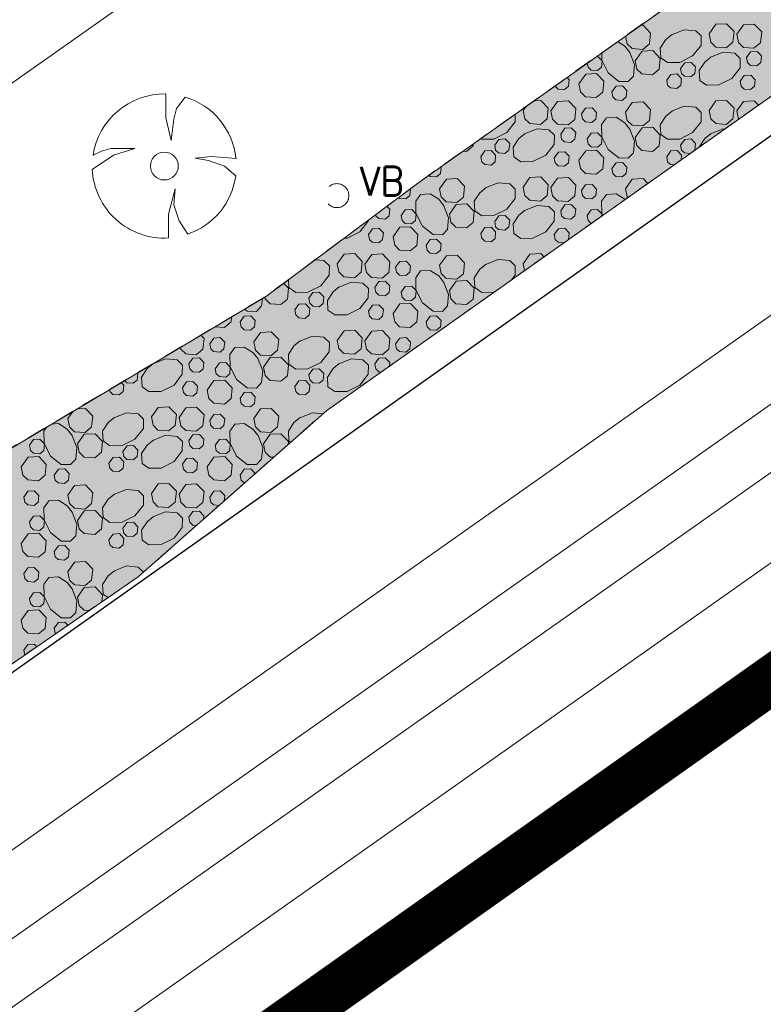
# Model space of a CAD drawing. Header units: metres. Extents: x 148691 to 149199, y 486355 to 486958.
# Tile 6 of 93: x 148940 to 148963, y 486509 to 486540. Entities that reach past the tile are written whole.
import ezdxf

# ---------------------------------------------------------------- set-up
doc = ezdxf.new("R2010")
doc.units = ezdxf.units.M
doc.header["$MEASUREMENT"] = 0
doc.linetypes.add('DGN Style 2', pattern=[1, 0.6, -0.4])
for name, color, linetype, lineweight in [('BWR-best-situatie', 2, 'Continuous', 13), ('BWR-verw-drain ø 60', 60, 'drainage60w', 30), ('BWR-verw-situatie', 214, 'DGN Style 2', 13), ('TOP-L-topo objecten punt', 7, 'Continuous', 0), ('TOP-L-topo objecten vlak', 7, 'Continuous', 0), ('WVB-alg-onderhoek', 7, 'Continuous', 30), ('WVB-alg-werkgrens', 6, 'Continuous', 53), ('WVB-pen-dik 013', 1, 'Continuous', 0), ('WVB-raster-20%', 254, 'Continuous', 30)]:
    doc.layers.add(name, color=color, linetype=linetype, lineweight=lineweight)
doc.styles.add('Style-STANDARD', font='STANDARD.shx')
doc.styles.add('Style-WORKING', font='WORKING.shx')
doc.linetypes.add('drainage60w', pattern='A,2.1,["V",Style-WORKING,S=0.700002,R=0,X=-0.228,Y=-0.367],2.9,-0.32,0.02,-0.32,1,-0.32,5', length=11.98)

# ---------------------------------------------------------------- blocks, each defined once
blk = doc.blocks.new('BBOOM')
at = {"layer": 'BWR-best-situatie'}
for p, q in [((0.016, 0.603), (0.016, 0.9)), ((0.016, 0.804), (0.016, 0.871)), ((0.26, 0.861), (0.15, 0.72)), ((0.15, 0.72), (0.116, 0.586)), ((0.083, 0.318), (0.016, 0.603)), ((0.116, 0.586), (0.083, 0.318)), ((-0.9, -0.042), (-0.637, 0.135)), ((-0.787, 0.185), (-0.89, 0.134)), ((-0.67, 0.217), (-0.787, 0.185)), ((-0.368, 0.218), (-0.67, 0.217)), ((-0.637, 0.135), (-0.368, 0.218)), ((0.384, 0.1), (0.586, 0.117)), ((0.551, 0.067), (0.384, 0.1)), ((0.752, 0), (0.551, 0.067)), ((0.586, 0.117), (0.895, 0.092)), ((0.89, -0.121), (0.752, 0)), ((0.133, -0.283), (0.05, -0.603)), ((0.116, -0.484), (0.133, -0.283)), ((0.184, -0.685), (0.116, -0.484)), ((0.05, -0.603), (0.051, -0.899)), ((0.293, -0.851), (0.184, -0.685))]:
    blk.add_line(p, q, dxfattribs=at)
blk.add_circle((0, 0), 0.174, dxfattribs=at)
for start, end in [(88.9495, 171.4867), (5.8447, 73.1614), (182.6375, 273.2485), (289.0687, 352.197)]:
    blk.add_arc((-0.001, 0), 0.9, start, end, dxfattribs=at)
blk = doc.blocks.new('14_1')
at = {"color": 0, "linetype": 'ByBlock', "lineweight": -2}
blk.add_circle((0, 0), 0.25, dxfattribs=at)
at = {"color": 0, "linetype": 'ByBlock', "lineweight": -2, "style": 'Style-STANDARD'}
blk.add_text('VB', height=0.6, dxfattribs=at).set_placement((0.483, 0))

msp = doc.modelspace()

# ---------------------------------------------------------------- hatches: boundary and pattern name
at = {"layer": 'WVB-raster-20%', "linetype": 'Continuous', "lineweight": 0}
msp.add_hatch(color=256, dxfattribs=at).paths.add_polyline_path([(148922.439, 486513.361), (148924.789, 486510.032), (148924.907, 486510.116), (148930.13, 486512.953), (148943.424, 486522.133), (148949.313, 486527.325), (148954.489, 486530.988), (149000.366, 486563.451), (148997.917, 486566.841), (148952.181, 486534.448), (148947.425, 486530.898), (148938.758, 486525.734), (148927.819, 486518.117), (148923.544, 486514.142)], flags=0)

# ---------------------------------------------------------------- linework, layer by layer
at = {"layer": 'BWR-verw-drain ø 60', "linetype": 'drainage60w', "ltscale": 2.5}
msp.add_line((148925.394, 486509.175), (149000.951, 486562.64), dxfattribs=at)
at = {"layer": 'BWR-verw-situatie'}
for p, q in [((148952.181, 486534.448), (148997.917, 486566.841)), ((149000.366, 486563.451), (148954.489, 486530.988))]:
    msp.add_line(p, q, dxfattribs=at)
at = {"layer": 'BWR-verw-situatie', "flags": 128}
for points in [[(148952.181, 486534.448), (148947.425, 486530.898), (148938.758, 486525.734), (148927.819, 486518.117), (148923.544, 486514.142), (148922.439, 486513.361)], [(148924.789, 486510.032), (148924.907, 486510.116), (148930.13, 486512.953), (148943.424, 486522.133), (148949.313, 486527.325), (148954.489, 486530.988)]]:
    msp.add_lwpolyline(points, dxfattribs=at)
at = {"layer": 'TOP-L-topo objecten vlak', "color": 7, "linetype": 'Continuous', "lineweight": 0}
for p, q in [((148916.703, 486521.484), (148991.596, 486574.311)), ((149003.069, 486558.427), (148927.99, 486505.498)), ((148931.651, 486500.313), (149006.753, 486553.327)), ((148997.859, 486551.978), (148929.298, 486503.645)), ((148998.88, 486550.564), (148930.304, 486502.219))]:
    msp.add_line(p, q, dxfattribs=at)
at = {"layer": 'WVB-alg-onderhoek', "lineweight": 40, "ltscale": 500}
msp.add_3dface([(148700.488, 486813.029), (148938.261, 486361.848), (149192.16, 486495.653), (148954.388, 486946.834)], dxfattribs=at)
at = {"layer": 'WVB-alg-werkgrens', "linetype": 'Continuous', "ltscale": 2.5, "const_width": 1.5, "flags": 128}
msp.add_lwpolyline([(148874.414, 486581.384), (148933.417, 486497.811), (149000.22, 486545.158), (149005.05, 486538.413), (149067.777, 486582.431), (148982.147, 486744.918), (148917.073, 486677.648), (148942.665, 486628.244)], close=True, dxfattribs=at)
at = {"layer": 'WVB-pen-dik 013'}
for p, q in [((148955.441, 486536.691), (148955.533, 486536.822)), ((148955.483, 486531.691), (148955.441, 486531.906)), ((148941.226, 486527.074), (148941.389, 486527.302)), ((148939.882, 486519.687), (148939.854, 486519.836))]:
    msp.add_line(p, q, dxfattribs=at)
at = {"layer": 'WVB-pen-dik 013', "flags": 128}
for points in [[(148959.101, 486539.349), (148959.181, 486539.354), (148959.414, 486539.111), (148959.379, 486538.774), (148959.171, 486538.601), (148958.841, 486538.624), (148958.686, 486538.776), (148958.637, 486539.02)], [(148961.244, 486539.084), (148961.454, 486539.384), (148961.791, 486539.401), (148962.021, 486539.159), (148961.989, 486538.821), (148961.781, 486538.649), (148961.449, 486538.674), (148961.294, 486538.826), (148961.244, 486539.084)], [(148962.106, 486539.071), (148962.319, 486539.369), (148962.654, 486539.389), (148962.886, 486539.146), (148962.851, 486538.809), (148962.644, 486538.636), (148962.314, 486538.659), (148962.159, 486538.811), (148962.106, 486539.071)], [(148960.071, 486539.059), (148960.464, 486539.216), (148960.826, 486539.184), (148960.996, 486539.019), (148960.991, 486538.726), (148960.729, 486538.394), (148960.326, 486538.194), (148959.949, 486538.186), (148959.734, 486538.339), (148959.716, 486538.641), (148959.889, 486538.911), (148960.089, 486539.069)], [(148958.389, 486538.845), (148958.611, 486538.704), (148958.769, 486538.504)], [(148957.743, 486538.388), (148957.764, 486538.389), (148957.904, 486538.244), (148957.884, 486538.041), (148957.759, 486537.936), (148957.561, 486537.951), (148957.466, 486538.041), (148957.441, 486538.173)], [(148958.759, 486538.521), (148958.916, 486538.129), (148958.881, 486537.766), (148958.721, 486537.596), (148958.429, 486537.601), (148958.096, 486537.864), (148957.894, 486538.266), (148957.891, 486538.492)], [(148958.939, 486538.244), (148959.149, 486538.544), (148959.484, 486538.561), (148959.716, 486538.319), (148959.684, 486537.981), (148959.476, 486537.809), (148959.144, 486537.834), (148958.989, 486537.986), (148958.939, 486538.244)], [(148961.289, 486538.354), (148961.684, 486538.511), (148962.044, 486538.479), (148962.216, 486538.314), (148962.209, 486538.024), (148961.949, 486537.689), (148961.546, 486537.489), (148961.166, 486537.484), (148960.951, 486537.634), (148960.934, 486537.939), (148961.109, 486538.206), (148961.306, 486538.364)], [(148962.414, 486538.346), (148962.539, 486538.529), (148962.741, 486538.539), (148962.881, 486538.394), (148962.859, 486538.189), (148962.734, 486538.086), (148962.536, 486538.101), (148962.441, 486538.191), (148962.414, 486538.346)], [(148960.354, 486538.006), (148960.481, 486538.184), (148960.681, 486538.196), (148960.821, 486538.051), (148960.799, 486537.846), (148960.674, 486537.744), (148960.476, 486537.759), (148960.384, 486537.849), (148960.354, 486538.006)], [(148957.181, 486537.529), (148957.391, 486537.829), (148957.729, 486537.846), (148957.959, 486537.604), (148957.926, 486537.266), (148957.719, 486537.094), (148957.386, 486537.119), (148957.231, 486537.271), (148957.181, 486537.529)], [(148959.919, 486537.641), (148960.046, 486537.821), (148960.246, 486537.834), (148960.384, 486537.686), (148960.364, 486537.484), (148960.241, 486537.379), (148960.041, 486537.396), (148959.949, 486537.486), (148959.919, 486537.641)], [(148962.214, 486537.606), (148962.341, 486537.786), (148962.541, 486537.799), (148962.681, 486537.654), (148962.659, 486537.449), (148962.536, 486537.344), (148962.336, 486537.361), (148962.244, 486537.451), (148962.214, 486537.606)], [(148956.809, 486537.726), (148956.879, 486537.654), (148956.856, 486537.449), (148956.734, 486537.344), (148956.534, 486537.361), (148956.441, 486537.451), (148956.439, 486537.464)], [(148958.211, 486537.271), (148958.339, 486537.451), (148958.539, 486537.461), (148958.679, 486537.316), (148958.659, 486537.114), (148958.534, 486537.009), (148958.336, 486537.024), (148958.241, 486537.114), (148958.211, 486537.271)], [(148955.781, 486536.998), (148955.989, 486537.009), (148956.219, 486536.766), (148956.186, 486536.429), (148955.979, 486536.256), (148955.646, 486536.281), (148955.491, 486536.434), (148955.441, 486536.691)], [(148956.304, 486536.679), (148956.516, 486536.976), (148956.851, 486536.996), (148957.084, 486536.754), (148957.049, 486536.416), (148956.841, 486536.244), (148956.511, 486536.266), (148956.356, 486536.419), (148956.304, 486536.679)], [(148958.634, 486536.644), (148958.846, 486536.941), (148959.181, 486536.961), (148959.414, 486536.719), (148959.379, 486536.381), (148959.171, 486536.209), (148958.841, 486536.231), (148958.686, 486536.384), (148958.634, 486536.644)], [(148960.071, 486536.666), (148960.464, 486536.824), (148960.826, 486536.791), (148960.996, 486536.626), (148960.991, 486536.334), (148960.729, 486536.001), (148960.326, 486535.801), (148959.949, 486535.794), (148959.734, 486535.946), (148959.716, 486536.249), (148959.889, 486536.519), (148960.089, 486536.676)], [(148961.244, 486536.691), (148961.454, 486536.991), (148961.791, 486537.009), (148962.021, 486536.766), (148961.989, 486536.429), (148961.781, 486536.256), (148961.449, 486536.281), (148961.294, 486536.434), (148961.244, 486536.691)], [(148962.106, 486536.679), (148962.319, 486536.976), (148962.654, 486536.996), (148962.785, 486536.859)], [(148955.193, 486536.581), (148955.189, 486536.334), (148954.926, 486536.001), (148954.524, 486535.801), (148954.146, 486535.794), (148954.113, 486535.817)], [(148957.261, 486536.584), (148957.389, 486536.764), (148957.589, 486536.776), (148957.729, 486536.631), (148957.706, 486536.426), (148957.584, 486536.321), (148957.384, 486536.339), (148957.291, 486536.429), (148957.261, 486536.584)], [(148962.161, 486536.417), (148962.159, 486536.419), (148962.106, 486536.679)], [(148958.759, 486536.129), (148958.916, 486535.736), (148958.881, 486535.374), (148958.721, 486535.204), (148958.429, 486535.209), (148958.096, 486535.471), (148957.894, 486535.874), (148957.889, 486536.251), (148958.041, 486536.466), (148958.341, 486536.484), (148958.611, 486536.311), (148958.769, 486536.111)], [(148955.486, 486535.961), (148955.881, 486536.119), (148956.241, 486536.086), (148956.414, 486535.921), (148956.406, 486535.631), (148956.146, 486535.296), (148955.744, 486535.096), (148955.364, 486535.091), (148955.149, 486535.241), (148955.131, 486535.546), (148955.306, 486535.814), (148955.504, 486535.971)], [(148956.611, 486535.954), (148956.736, 486536.136), (148956.939, 486536.146), (148957.079, 486536.001), (148957.056, 486535.796), (148956.931, 486535.694), (148956.734, 486535.709), (148956.639, 486535.799), (148956.611, 486535.954)], [(148957.436, 486535.806), (148957.564, 486535.986), (148957.764, 486535.996), (148957.904, 486535.851), (148957.884, 486535.649), (148957.759, 486535.544), (148957.561, 486535.559), (148957.466, 486535.649), (148957.436, 486535.806)], [(148958.939, 486535.851), (148959.149, 486536.151), (148959.484, 486536.169), (148959.716, 486535.926), (148959.684, 486535.589), (148959.476, 486535.416), (148959.144, 486535.441), (148958.989, 486535.594), (148958.939, 486535.851)], [(148960.936, 486535.55), (148961.109, 486535.814), (148961.306, 486535.971)], [(148961.289, 486535.961), (148961.684, 486536.119), (148961.733, 486536.114)], [(148953.888, 486535.657), (148953.881, 486535.589), (148953.674, 486535.416), (148953.56, 486535.425)], [(148954.551, 486535.614), (148954.679, 486535.791), (148954.879, 486535.804), (148955.019, 486535.659), (148954.996, 486535.454), (148954.871, 486535.351), (148954.674, 486535.366), (148954.581, 486535.456), (148954.551, 486535.614)], [(148960.354, 486535.614), (148960.481, 486535.791), (148960.681, 486535.804), (148960.821, 486535.659), (148960.799, 486535.454), (148960.791, 486535.447)], [(148960.657, 486535.352), (148960.476, 486535.366), (148960.384, 486535.456), (148960.354, 486535.614)], [(148954.116, 486535.249), (148954.244, 486535.429), (148954.444, 486535.441), (148954.581, 486535.294), (148954.561, 486535.091), (148954.439, 486534.986), (148954.239, 486535.004), (148954.146, 486535.094), (148954.116, 486535.249)], [(148956.411, 486535.214), (148956.539, 486535.394), (148956.739, 486535.406), (148956.879, 486535.261), (148956.856, 486535.056), (148956.734, 486534.951), (148956.534, 486534.969), (148956.441, 486535.059), (148956.411, 486535.214)], [(148957.181, 486535.136), (148957.391, 486535.436), (148957.729, 486535.454), (148957.959, 486535.211), (148957.926, 486534.874), (148957.719, 486534.701), (148957.386, 486534.726), (148957.231, 486534.879), (148957.181, 486535.136)], [(148959.919, 486535.249), (148960.046, 486535.429), (148960.246, 486535.441), (148960.384, 486535.294), (148960.369, 486535.149)], [(148958.211, 486534.879), (148958.339, 486535.059), (148958.539, 486535.069), (148958.679, 486534.924), (148958.659, 486534.721), (148958.534, 486534.616), (148958.336, 486534.631), (148958.241, 486534.721), (148958.211, 486534.879)], [(148960.15, 486534.994), (148960.041, 486535.004), (148959.949, 486535.094), (148959.919, 486535.249)], [(148952.867, 486534.934), (148952.876, 486534.924), (148952.856, 486534.721), (148952.731, 486534.616), (148952.534, 486534.631), (148952.493, 486534.669)], [(148952.831, 486534.251), (148953.044, 486534.549), (148953.379, 486534.569), (148953.611, 486534.326), (148953.576, 486533.989), (148953.369, 486533.816), (148953.039, 486533.839), (148952.884, 486533.991), (148952.831, 486534.251)], [(148954.269, 486534.274), (148954.661, 486534.431), (148955.024, 486534.399), (148955.194, 486534.234), (148955.189, 486533.941), (148954.926, 486533.609), (148954.524, 486533.409), (148954.146, 486533.401), (148953.931, 486533.554), (148953.914, 486533.856), (148954.086, 486534.126), (148954.286, 486534.284)], [(148955.441, 486534.299), (148955.651, 486534.599), (148955.989, 486534.616), (148956.219, 486534.374), (148956.186, 486534.036), (148955.979, 486533.864), (148955.646, 486533.889), (148955.491, 486534.041), (148955.441, 486534.299)], [(148956.304, 486534.286), (148956.516, 486534.584), (148956.851, 486534.604), (148957.084, 486534.361), (148957.049, 486534.024), (148956.841, 486533.851), (148956.511, 486533.874), (148956.356, 486534.026), (148956.304, 486534.286)], [(148957.261, 486534.191), (148957.389, 486534.371), (148957.589, 486534.384), (148957.729, 486534.239), (148957.706, 486534.034), (148957.584, 486533.929), (148957.384, 486533.946), (148957.291, 486534.036), (148957.261, 486534.191)], [(148958.634, 486534.251), (148958.846, 486534.549), (148959.181, 486534.569), (148959.33, 486534.413)], [(148951.915, 486534.25), (148951.926, 486534.239), (148951.904, 486534.034), (148951.781, 486533.929), (148951.581, 486533.946), (148951.55, 486533.977)], [(148952.956, 486533.736), (148953.114, 486533.344), (148953.079, 486532.981), (148952.919, 486532.811), (148952.626, 486532.816), (148952.294, 486533.079), (148952.091, 486533.481), (148952.086, 486533.859), (148952.239, 486534.074), (148952.539, 486534.091), (148952.809, 486533.919), (148952.966, 486533.719)], [(148957.925, 486533.419), (148957.894, 486533.481), (148957.889, 486533.859), (148958.041, 486534.074), (148958.341, 486534.091), (148958.611, 486533.919), (148958.618, 486533.91)], [(148958.706, 486533.972), (148958.686, 486533.991), (148958.634, 486534.251)], [(148953.136, 486533.459), (148953.346, 486533.759), (148953.681, 486533.776), (148953.914, 486533.534), (148953.881, 486533.196), (148953.674, 486533.024), (148953.341, 486533.049), (148953.186, 486533.201), (148953.136, 486533.459)], [(148956.611, 486533.561), (148956.736, 486533.744), (148956.939, 486533.754), (148957.079, 486533.609), (148957.056, 486533.404), (148956.931, 486533.301), (148956.734, 486533.316), (148956.639, 486533.406), (148956.611, 486533.561)], [(148951.184, 486533.704), (148951.276, 486533.609), (148951.254, 486533.404), (148951.129, 486533.301), (148950.931, 486533.316), (148950.836, 486533.406), (148950.83, 486533.44)], [(148951.634, 486533.414), (148951.761, 486533.594), (148951.961, 486533.604), (148952.101, 486533.459), (148952.081, 486533.256), (148951.956, 486533.151), (148951.759, 486533.166), (148951.664, 486533.256), (148951.634, 486533.414)], [(148955.486, 486533.569), (148955.881, 486533.726), (148956.241, 486533.694), (148956.414, 486533.529), (148956.406, 486533.239), (148956.146, 486532.904), (148955.744, 486532.704), (148955.364, 486532.699), (148955.149, 486532.849), (148955.131, 486533.154), (148955.306, 486533.421), (148955.504, 486533.579)], [(148957.436, 486533.414), (148957.564, 486533.594), (148957.764, 486533.604), (148957.904, 486533.459), (148957.898, 486533.4)], [(148950.604, 486533.271), (148950.604, 486533.239), (148950.344, 486532.904), (148949.941, 486532.704), (148949.842, 486532.702)], [(148954.551, 486533.221), (148954.679, 486533.399), (148954.879, 486533.411), (148955.019, 486533.266), (148954.996, 486533.061), (148954.871, 486532.959), (148954.674, 486532.974), (148954.581, 486533.064), (148954.551, 486533.221)], [(148957.566, 486533.166), (148957.561, 486533.166), (148957.466, 486533.256), (148957.436, 486533.414)], [(148950.609, 486532.821), (148950.736, 486533.001), (148950.936, 486533.014), (148951.076, 486532.869), (148951.054, 486532.664), (148950.931, 486532.559), (148950.731, 486532.576), (148950.639, 486532.666), (148950.609, 486532.821)], [(148951.379, 486532.744), (148951.589, 486533.044), (148951.926, 486533.061), (148952.156, 486532.819), (148952.124, 486532.481), (148951.916, 486532.309), (148951.584, 486532.334), (148951.429, 486532.486), (148951.379, 486532.744)], [(148954.116, 486532.856), (148954.244, 486533.036), (148954.444, 486533.049), (148954.581, 486532.901), (148954.561, 486532.699), (148954.439, 486532.594), (148954.239, 486532.611), (148954.146, 486532.701), (148954.116, 486532.856)], [(148956.411, 486532.821), (148956.539, 486533.001), (148956.739, 486533.014), (148956.879, 486532.869), (148956.856, 486532.664), (148956.852, 486532.66)], [(148956.711, 486532.561), (148956.534, 486532.576), (148956.441, 486532.666), (148956.411, 486532.821)], [(148957.388, 486533.04), (148957.391, 486533.044), (148957.394, 486533.044)], [(148952.409, 486532.486), (148952.536, 486532.666), (148952.736, 486532.676), (148952.876, 486532.531), (148952.856, 486532.329), (148952.731, 486532.224), (148952.534, 486532.239), (148952.439, 486532.329), (148952.409, 486532.486)], [(148949.639, 486531.906), (148949.849, 486532.206), (148950.186, 486532.224), (148950.416, 486531.981), (148950.384, 486531.644), (148950.176, 486531.471), (148949.844, 486531.496), (148949.689, 486531.649), (148949.639, 486531.906)], [(148950.501, 486531.894), (148950.714, 486532.191), (148951.049, 486532.211), (148951.281, 486531.969), (148951.246, 486531.631), (148951.039, 486531.459), (148950.709, 486531.481), (148950.554, 486531.634), (148950.501, 486531.894)], [(148955.441, 486531.906), (148955.651, 486532.206), (148955.989, 486532.224), (148956.088, 486532.119)], [(148948.943, 486532.031), (148949.221, 486532.006), (148949.391, 486531.841), (148949.386, 486531.549), (148949.124, 486531.216), (148948.721, 486531.016), (148948.344, 486531.009), (148948.129, 486531.161), (148948.114, 486531.412)], [(148951.459, 486531.799), (148951.586, 486531.979), (148951.786, 486531.991), (148951.926, 486531.846), (148951.904, 486531.641), (148951.781, 486531.536), (148951.581, 486531.554), (148951.489, 486531.644), (148951.459, 486531.799)], [(148952.831, 486531.859), (148953.044, 486532.156), (148953.379, 486532.176), (148953.611, 486531.934), (148953.576, 486531.596), (148953.369, 486531.424), (148953.039, 486531.446), (148952.884, 486531.599), (148952.831, 486531.859)], [(148954.541, 486531.025), (148954.524, 486531.016), (148954.146, 486531.009), (148953.931, 486531.161), (148953.914, 486531.464), (148954.086, 486531.734), (148954.286, 486531.891)], [(148954.269, 486531.881), (148954.661, 486532.039), (148955.024, 486532.006), (148955.194, 486531.841), (148955.189, 486531.549), (148955.071, 486531.4)], [(148952.956, 486531.344), (148953.114, 486530.951), (148953.079, 486530.589), (148952.919, 486530.419), (148952.626, 486530.424), (148952.294, 486530.686), (148952.091, 486531.089), (148952.086, 486531.466), (148952.239, 486531.681), (148952.539, 486531.699), (148952.809, 486531.526), (148952.966, 486531.326)], [(148947.961, 486531.298), (148948.111, 486531.141), (148948.079, 486530.804), (148947.871, 486530.631), (148947.539, 486530.656), (148947.384, 486530.809), (148947.372, 486530.867)], [(148949.684, 486531.176), (148950.079, 486531.334), (148950.439, 486531.301), (148950.611, 486531.136), (148950.604, 486530.846), (148950.344, 486530.511), (148949.941, 486530.311), (148949.561, 486530.306), (148949.346, 486530.456), (148949.329, 486530.761), (148949.504, 486531.029), (148949.701, 486531.186)], [(148950.809, 486531.169), (148950.934, 486531.351), (148951.136, 486531.361), (148951.276, 486531.216), (148951.254, 486531.011), (148951.129, 486530.909), (148950.931, 486530.924), (148950.836, 486531.014), (148950.809, 486531.169)], [(148953.136, 486531.066), (148953.346, 486531.366), (148953.681, 486531.384), (148953.914, 486531.141), (148953.881, 486530.804), (148953.674, 486530.631), (148953.341, 486530.656), (148953.186, 486530.809), (148953.136, 486531.066)], [(148948.749, 486530.829), (148948.876, 486531.006), (148949.076, 486531.019), (148949.216, 486530.874), (148949.194, 486530.669), (148949.069, 486530.566), (148948.871, 486530.581), (148948.779, 486530.671), (148948.749, 486530.829)], [(148951.634, 486531.021), (148951.761, 486531.201), (148951.961, 486531.211), (148952.101, 486531.066), (148952.081, 486530.864), (148951.956, 486530.759), (148951.759, 486530.774), (148951.664, 486530.864), (148951.634, 486531.021)], [(148947.299, 486530.823), (148947.276, 486530.589), (148947.116, 486530.419), (148946.824, 486530.424), (148946.74, 486530.49)], [(148951.379, 486530.351), (148951.589, 486530.651), (148951.926, 486530.669), (148952.156, 486530.426), (148952.124, 486530.089), (148951.916, 486529.916), (148951.584, 486529.941), (148951.429, 486530.094), (148951.379, 486530.351)], [(148948.314, 486530.464), (148948.441, 486530.644), (148948.641, 486530.656), (148948.779, 486530.509), (148948.759, 486530.306), (148948.636, 486530.201), (148948.436, 486530.219), (148948.344, 486530.309), (148948.314, 486530.464)], [(148950.609, 486530.429), (148950.736, 486530.609), (148950.936, 486530.621), (148951.076, 486530.476), (148951.054, 486530.271), (148950.931, 486530.166), (148950.731, 486530.184), (148950.639, 486530.274), (148950.609, 486530.429)], [(148946.337, 486530.25), (148946.321, 486530.089), (148946.114, 486529.916), (148945.815, 486529.939)], [(148946.606, 486530.094), (148946.734, 486530.274), (148946.934, 486530.284), (148947.074, 486530.139), (148947.054, 486529.936), (148946.929, 486529.831), (148946.731, 486529.846), (148946.636, 486529.936), (148946.606, 486530.094)], [(148952.409, 486530.094), (148952.536, 486530.274), (148952.736, 486530.284), (148952.876, 486530.139), (148952.856, 486529.936), (148952.731, 486529.831), (148952.534, 486529.846), (148952.439, 486529.936), (148952.409, 486530.094)], [(148947.029, 486529.466), (148947.241, 486529.764), (148947.576, 486529.784), (148947.809, 486529.541), (148947.774, 486529.204), (148947.566, 486529.031), (148947.236, 486529.054), (148947.081, 486529.206), (148947.029, 486529.466)], [(148949.639, 486529.514), (148949.849, 486529.814), (148950.186, 486529.831), (148950.416, 486529.589), (148950.384, 486529.251), (148950.176, 486529.079), (148949.844, 486529.104), (148949.689, 486529.256), (148949.639, 486529.514)], [(148950.501, 486529.501), (148950.714, 486529.799), (148951.049, 486529.819), (148951.281, 486529.576), (148951.246, 486529.239), (148951.039, 486529.066), (148950.709, 486529.089), (148950.554, 486529.241), (148950.501, 486529.501)], [(148945.38, 486529.679), (148945.479, 486529.576), (148945.444, 486529.239), (148945.236, 486529.066), (148944.906, 486529.089), (148944.751, 486529.241), (148944.74, 486529.298)], [(148945.656, 486529.406), (148945.784, 486529.586), (148945.984, 486529.599), (148946.124, 486529.454), (148946.101, 486529.249), (148945.979, 486529.144), (148945.779, 486529.161), (148945.686, 486529.251), (148945.656, 486529.406)], [(148948.466, 486529.489), (148948.859, 486529.646), (148949.221, 486529.614), (148949.391, 486529.449), (148949.386, 486529.156), (148949.124, 486528.824), (148948.721, 486528.624), (148948.344, 486528.616), (148948.129, 486528.769), (148948.111, 486529.071), (148948.284, 486529.341), (148948.484, 486529.499)], [(148951.459, 486529.406), (148951.586, 486529.586), (148951.786, 486529.599), (148951.926, 486529.454), (148951.904, 486529.249), (148951.781, 486529.144), (148951.581, 486529.161), (148951.489, 486529.251), (148951.459, 486529.406)], [(148947.154, 486528.951), (148947.311, 486528.559), (148947.276, 486528.196), (148947.116, 486528.026), (148946.824, 486528.031), (148946.491, 486528.294), (148946.289, 486528.696), (148946.284, 486529.074), (148946.436, 486529.289), (148946.736, 486529.306), (148947.006, 486529.134), (148947.164, 486528.934)], [(148943.881, 486528.784), (148944.276, 486528.941), (148944.636, 486528.909), (148944.809, 486528.744), (148944.801, 486528.454), (148944.541, 486528.119), (148944.139, 486527.919), (148943.759, 486527.914), (148943.544, 486528.064), (148943.526, 486528.369), (148943.701, 486528.636), (148943.899, 486528.794)], [(148944.379, 486529.083), (148944.374, 486529.079), (148944.372, 486529.079)], [(148945.006, 486528.776), (148945.131, 486528.959), (148945.334, 486528.969), (148945.474, 486528.824), (148945.451, 486528.619), (148945.326, 486528.516), (148945.129, 486528.531), (148945.034, 486528.621), (148945.006, 486528.776)], [(148945.831, 486528.629), (148945.959, 486528.809), (148946.159, 486528.819), (148946.299, 486528.674), (148946.279, 486528.471), (148946.154, 486528.366), (148945.956, 486528.381), (148945.861, 486528.471), (148945.831, 486528.629)], [(148947.334, 486528.674), (148947.544, 486528.974), (148947.879, 486528.991), (148948.111, 486528.749), (148948.079, 486528.411), (148947.871, 486528.239), (148947.539, 486528.264), (148947.384, 486528.416), (148947.334, 486528.674)], [(148949.684, 486528.784), (148950.079, 486528.941), (148950.439, 486528.909), (148950.611, 486528.744), (148950.604, 486528.454), (148950.344, 486528.119), (148949.941, 486527.919), (148949.561, 486527.914), (148949.346, 486528.064), (148949.329, 486528.369), (148949.504, 486528.636), (148949.701, 486528.794)], [(148950.809, 486528.776), (148950.934, 486528.959), (148951.136, 486528.969), (148951.276, 486528.824), (148951.263, 486528.705)], [(148948.749, 486528.436), (148948.876, 486528.614), (148949.076, 486528.626), (148949.216, 486528.481), (148949.194, 486528.276), (148949.069, 486528.174), (148948.871, 486528.189), (148948.779, 486528.279), (148948.749, 486528.436)], [(148951.009, 486528.525), (148950.931, 486528.531), (148950.836, 486528.621), (148950.809, 486528.776)], [(148943.397, 486528.498), (148943.414, 486528.481), (148943.391, 486528.276), (148943.266, 486528.174), (148943.069, 486528.189), (148942.996, 486528.259)], [(148944.806, 486528.036), (148944.934, 486528.216), (148945.134, 486528.229), (148945.274, 486528.084), (148945.251, 486527.879), (148945.129, 486527.774), (148944.929, 486527.791), (148944.836, 486527.881), (148944.806, 486528.036)], [(148945.576, 486527.959), (148945.786, 486528.259), (148946.124, 486528.276), (148946.354, 486528.034), (148946.321, 486527.696), (148946.114, 486527.524), (148945.781, 486527.549), (148945.626, 486527.701), (148945.576, 486527.959)], [(148948.314, 486528.071), (148948.441, 486528.251), (148948.641, 486528.264), (148948.779, 486528.116), (148948.759, 486527.914), (148948.636, 486527.809), (148948.436, 486527.826), (148948.344, 486527.916), (148948.314, 486528.071)], [(148942.897, 486528.2), (148942.976, 486528.116), (148942.956, 486527.914), (148942.834, 486527.809), (148942.634, 486527.826), (148942.541, 486527.916), (148942.529, 486527.981)], [(148946.606, 486527.701), (148946.734, 486527.881), (148946.934, 486527.891), (148947.074, 486527.746), (148947.054, 486527.544), (148946.929, 486527.439), (148946.731, 486527.454), (148946.636, 486527.544), (148946.606, 486527.701)], [(148941.513, 486527.376), (148941.774, 486527.391), (148942.006, 486527.149), (148941.971, 486526.811), (148941.764, 486526.639), (148941.434, 486526.661), (148941.279, 486526.814), (148941.226, 486527.074)], [(148943.836, 486527.121), (148944.046, 486527.421), (148944.384, 486527.439), (148944.614, 486527.196), (148944.581, 486526.859), (148944.374, 486526.686), (148944.041, 486526.711), (148943.886, 486526.864), (148943.836, 486527.121)], [(148944.699, 486527.109), (148944.911, 486527.406), (148945.246, 486527.426), (148945.479, 486527.184), (148945.444, 486526.846), (148945.236, 486526.674), (148944.906, 486526.696), (148944.751, 486526.849), (148944.699, 486527.109)], [(148947.029, 486527.074), (148947.241, 486527.371), (148947.576, 486527.391), (148947.809, 486527.149), (148947.774, 486526.811), (148947.566, 486526.639), (148947.236, 486526.661), (148947.081, 486526.814), (148947.029, 486527.074)], [(148942.664, 486527.096), (148943.056, 486527.254), (148943.419, 486527.221), (148943.589, 486527.056), (148943.584, 486526.764), (148943.321, 486526.431), (148942.919, 486526.231), (148942.541, 486526.224), (148942.326, 486526.376), (148942.309, 486526.679), (148942.481, 486526.949), (148942.681, 486527.106)], [(148945.656, 486527.014), (148945.784, 486527.194), (148945.984, 486527.206), (148946.124, 486527.061), (148946.101, 486526.856), (148945.979, 486526.751), (148945.779, 486526.769), (148945.686, 486526.859), (148945.656, 486527.014)], [(148948.188, 486526.334), (148948.129, 486526.376), (148948.111, 486526.679), (148948.284, 486526.949), (148948.484, 486527.106)], [(148948.466, 486527.096), (148948.859, 486527.254), (148949.198, 486527.223)], [(148941.351, 486526.559), (148941.509, 486526.166), (148941.474, 486525.804), (148941.314, 486525.634), (148941.021, 486525.639), (148940.689, 486525.901), (148940.486, 486526.304), (148940.481, 486526.681), (148940.579, 486526.819)], [(148940.716, 486526.901), (148940.934, 486526.914), (148941.204, 486526.741), (148941.361, 486526.541)], [(148947.154, 486526.559), (148947.311, 486526.166), (148947.276, 486525.804), (148947.116, 486525.634), (148946.824, 486525.639), (148946.491, 486525.901), (148946.289, 486526.304), (148946.284, 486526.681), (148946.436, 486526.896), (148946.736, 486526.914), (148947.006, 486526.741), (148947.164, 486526.541)], [(148940.029, 486526.236), (148940.156, 486526.416), (148940.356, 486526.426), (148940.496, 486526.281), (148940.476, 486526.079), (148940.351, 486525.974), (148940.154, 486525.989), (148940.059, 486526.079), (148940.029, 486526.236)], [(148941.531, 486526.281), (148941.741, 486526.581), (148942.076, 486526.599), (148942.309, 486526.356), (148942.276, 486526.019), (148942.069, 486525.846), (148941.736, 486525.871), (148941.581, 486526.024), (148941.531, 486526.281)], [(148943.881, 486526.391), (148944.276, 486526.549), (148944.636, 486526.516), (148944.809, 486526.351), (148944.801, 486526.061), (148944.541, 486525.726), (148944.139, 486525.526), (148943.759, 486525.521), (148943.544, 486525.671), (148943.526, 486525.976), (148943.701, 486526.244), (148943.899, 486526.401)], [(148945.006, 486526.384), (148945.131, 486526.566), (148945.334, 486526.576), (148945.474, 486526.431), (148945.451, 486526.226), (148945.326, 486526.124), (148945.129, 486526.139), (148945.034, 486526.229), (148945.006, 486526.384)], [(148945.831, 486526.236), (148945.959, 486526.416), (148946.159, 486526.426), (148946.299, 486526.281), (148946.279, 486526.079), (148946.154, 486525.974), (148945.956, 486525.989), (148945.861, 486526.079), (148945.831, 486526.236)], [(148947.334, 486526.281), (148947.544, 486526.581), (148947.879, 486526.599), (148948.111, 486526.356), (148948.102, 486526.257)], [(148942.946, 486526.044), (148943.074, 486526.221), (148943.274, 486526.234), (148943.414, 486526.089), (148943.391, 486525.884), (148943.266, 486525.781), (148943.069, 486525.796), (148942.976, 486525.886), (148942.946, 486526.044)], [(148947.654, 486525.862), (148947.539, 486525.871), (148947.384, 486526.024), (148947.334, 486526.281)], [(148939.774, 486525.566), (148939.984, 486525.866), (148940.321, 486525.884), (148940.551, 486525.641), (148940.519, 486525.304), (148940.311, 486525.131), (148939.979, 486525.156), (148939.824, 486525.309), (148939.774, 486525.566)], [(148942.511, 486525.679), (148942.639, 486525.859), (148942.839, 486525.871), (148942.976, 486525.724), (148942.956, 486525.521), (148942.834, 486525.416), (148942.634, 486525.434), (148942.541, 486525.524), (148942.511, 486525.679)], [(148944.806, 486525.644), (148944.934, 486525.824), (148945.134, 486525.836), (148945.274, 486525.691), (148945.251, 486525.486), (148945.129, 486525.381), (148944.929, 486525.399), (148944.836, 486525.489), (148944.806, 486525.644)], [(148945.576, 486525.566), (148945.786, 486525.866), (148946.124, 486525.884), (148946.354, 486525.641), (148946.321, 486525.304), (148946.114, 486525.131), (148945.781, 486525.156), (148945.626, 486525.309), (148945.576, 486525.566)], [(148940.804, 486525.309), (148940.931, 486525.489), (148941.131, 486525.499), (148941.271, 486525.354), (148941.251, 486525.151), (148941.126, 486525.046), (148940.929, 486525.061), (148940.834, 486525.151), (148940.804, 486525.309)], [(148946.606, 486525.309), (148946.734, 486525.489), (148946.934, 486525.499), (148947.074, 486525.354), (148947.073, 486525.35)], [(148946.744, 486525.06), (148946.731, 486525.061), (148946.636, 486525.151), (148946.606, 486525.309)], [(148941.226, 486524.681), (148941.439, 486524.979), (148941.774, 486524.999), (148942.006, 486524.756), (148941.971, 486524.419), (148941.764, 486524.246), (148941.434, 486524.269), (148941.279, 486524.421), (148941.226, 486524.681)], [(148942.664, 486524.704), (148943.056, 486524.861), (148943.419, 486524.829), (148943.589, 486524.664), (148943.584, 486524.371), (148943.321, 486524.039), (148942.919, 486523.839), (148942.541, 486523.831), (148942.326, 486523.984), (148942.309, 486524.286), (148942.481, 486524.556), (148942.681, 486524.714)], [(148943.836, 486524.729), (148944.046, 486525.029), (148944.384, 486525.046), (148944.614, 486524.804), (148944.581, 486524.466), (148944.374, 486524.294), (148944.041, 486524.319), (148943.886, 486524.471), (148943.836, 486524.729)], [(148944.699, 486524.716), (148944.911, 486525.014), (148945.246, 486525.034), (148945.479, 486524.791), (148945.444, 486524.454), (148945.236, 486524.281), (148944.906, 486524.304), (148944.751, 486524.456), (148944.699, 486524.716)], [(148939.854, 486524.621), (148939.981, 486524.801), (148940.181, 486524.814), (148940.321, 486524.669), (148940.299, 486524.464), (148940.176, 486524.359), (148939.976, 486524.376), (148939.884, 486524.466), (148939.854, 486524.621)], [(148941.351, 486524.166), (148941.509, 486523.774), (148941.474, 486523.411), (148941.314, 486523.241), (148941.021, 486523.246), (148940.689, 486523.509), (148940.486, 486523.911), (148940.481, 486524.289), (148940.634, 486524.504), (148940.934, 486524.521), (148941.204, 486524.349), (148941.361, 486524.149)], [(148945.656, 486524.621), (148945.784, 486524.801), (148945.984, 486524.814), (148946.124, 486524.669), (148946.105, 486524.496)], [(148945.951, 486524.361), (148945.779, 486524.376), (148945.686, 486524.466), (148945.656, 486524.621)], [(148941.531, 486523.889), (148941.741, 486524.189), (148942.076, 486524.206), (148942.309, 486523.964), (148942.276, 486523.626), (148942.069, 486523.454), (148941.736, 486523.479), (148941.581, 486523.631), (148941.531, 486523.889)], [(148940.029, 486523.844), (148940.156, 486524.024), (148940.356, 486524.034), (148940.496, 486523.889), (148940.476, 486523.686), (148940.351, 486523.581), (148940.154, 486523.596), (148940.059, 486523.686), (148940.029, 486523.844)], [(148943.881, 486523.999), (148944.276, 486524.156), (148944.636, 486524.124), (148944.809, 486523.959), (148944.801, 486523.669), (148944.541, 486523.334), (148944.139, 486523.134), (148943.759, 486523.129), (148943.544, 486523.279), (148943.526, 486523.584), (148943.701, 486523.851), (148943.899, 486524.009)], [(148945.006, 486523.991), (148945.131, 486524.174), (148945.334, 486524.184), (148945.474, 486524.039), (148945.462, 486523.929)], [(148945.244, 486523.737), (148945.129, 486523.746), (148945.034, 486523.836), (148945.006, 486523.991)], [(148942.946, 486523.651), (148943.074, 486523.829), (148943.274, 486523.841), (148943.414, 486523.696), (148943.391, 486523.491), (148943.266, 486523.389), (148943.069, 486523.404), (148942.976, 486523.494), (148942.946, 486523.651)], [(148939.774, 486523.174), (148939.984, 486523.474), (148940.321, 486523.491), (148940.551, 486523.249), (148940.519, 486522.911), (148940.311, 486522.739), (148939.979, 486522.764), (148939.824, 486522.916), (148939.774, 486523.174)], [(148942.511, 486523.286), (148942.639, 486523.466), (148942.839, 486523.479), (148942.976, 486523.331), (148942.956, 486523.129), (148942.834, 486523.024), (148942.634, 486523.041), (148942.541, 486523.131), (148942.511, 486523.286)], [(148940.804, 486522.916), (148940.931, 486523.096), (148941.131, 486523.106), (148941.271, 486522.961), (148941.251, 486522.759), (148941.126, 486522.654), (148940.929, 486522.669), (148940.834, 486522.759), (148940.804, 486522.916)], [(148939.854, 486522.229), (148939.981, 486522.409), (148940.181, 486522.421), (148940.321, 486522.276), (148940.299, 486522.071), (148940.176, 486521.966), (148939.976, 486521.984), (148939.884, 486522.074), (148939.854, 486522.229)], [(148941.226, 486522.289), (148941.439, 486522.586), (148941.774, 486522.606), (148942.006, 486522.364), (148941.971, 486522.026), (148941.764, 486521.854), (148941.434, 486521.876), (148941.279, 486522.029), (148941.226, 486522.289)], [(148942.664, 486522.311), (148943.056, 486522.469), (148943.419, 486522.436), (148943.585, 486522.275)], [(148941.351, 486521.774), (148941.509, 486521.381), (148941.474, 486521.019), (148941.314, 486520.849), (148941.021, 486520.854), (148940.689, 486521.116), (148940.486, 486521.519), (148940.481, 486521.896), (148940.634, 486522.111), (148940.934, 486522.129), (148941.204, 486521.956), (148941.361, 486521.756)], [(148942.481, 486521.482), (148942.326, 486521.591), (148942.309, 486521.894), (148942.481, 486522.164), (148942.681, 486522.321)], [(148941.531, 486521.496), (148941.741, 486521.796), (148942.076, 486521.814), (148942.309, 486521.571), (148942.287, 486521.348)], [(148940.029, 486521.451), (148940.156, 486521.631), (148940.356, 486521.641), (148940.496, 486521.496), (148940.476, 486521.294), (148940.351, 486521.189), (148940.154, 486521.204), (148940.059, 486521.294), (148940.029, 486521.451)], [(148941.891, 486521.074), (148941.736, 486521.086), (148941.581, 486521.239), (148941.531, 486521.496)], [(148939.774, 486520.781), (148939.984, 486521.081), (148940.321, 486521.099), (148940.551, 486520.856), (148940.519, 486520.519), (148940.311, 486520.346), (148939.979, 486520.371), (148939.824, 486520.524), (148939.774, 486520.781)], [(148940.804, 486520.524), (148940.931, 486520.704), (148941.131, 486520.714), (148941.226, 486520.615)], [(148940.847, 486520.353), (148940.834, 486520.366), (148940.804, 486520.524)], [(148939.854, 486519.836), (148939.981, 486520.016), (148940.181, 486520.029), (148940.259, 486519.948)]]:
    msp.add_lwpolyline(points, dxfattribs=at)
at = {"layer": 'WVB-raster-20%', "linetype": 'Continuous', "lineweight": 0, "flags": 128}
msp.add_lwpolyline([(148922.439, 486513.361), (148924.789, 486510.032), (148924.907, 486510.116), (148930.13, 486512.953), (148943.424, 486522.133), (148949.313, 486527.325), (148954.489, 486530.988), (149000.366, 486563.451), (148997.917, 486566.841), (148952.181, 486534.448), (148947.425, 486530.898), (148938.758, 486525.734), (148927.819, 486518.117), (148923.544, 486514.142)], close=True, dxfattribs=at)

# ---------------------------------------------------------------- block references
at = {"layer": 'BWR-verw-situatie', "xscale": 1.5, "yscale": 1.5, "zscale": 1.5}
msp.add_blockref('14_1', (148949.625, 486534.033), dxfattribs=at)
at = {"layer": 'TOP-L-topo objecten punt', "color": 7, "linetype": 'Continuous', "lineweight": 0, "xscale": 2.5, "yscale": 2.5, "zscale": 2.5}
msp.add_blockref('BBOOM', (148944.241, 486534.958), dxfattribs=at)

doc.saveas('drawing.dxf')
